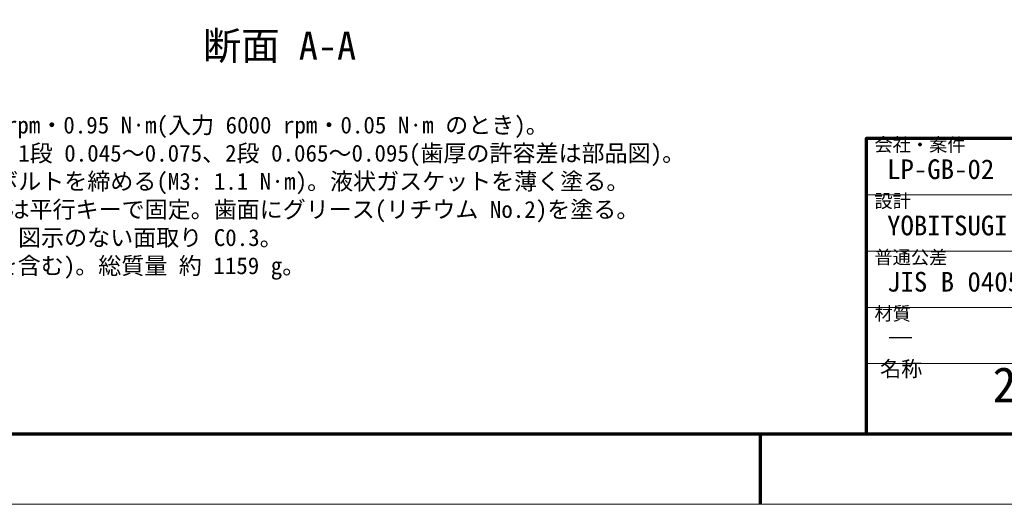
# Model space of a CAD drawing. Header units: millimetres. Extents: x 0 to 420, y 0 to 297.
# Tile 2 of 6: x 110 to 250, y 0 to 69. Entities that reach past the tile are written whole.
import ezdxf
from ezdxf.enums import TextEntityAlignment as Align

# ---------------------------------------------------------------- set-up
doc = ezdxf.new("R2010")
doc.units = ezdxf.units.MM
for name, color, linetype, lineweight in [('BORDER', 7, 'Continuous', 70), ('TEXT', 7, 'Continuous', 20), ('THIN', 7, 'Continuous', 20)]:
    doc.layers.add(name, color=color, linetype=linetype, lineweight=lineweight)
doc.styles.add('JP', font='msgothic.ttc')

msp = doc.modelspace()

# ---------------------------------------------------------------- linework, layer by layer
at = {"layer": 'BORDER'}
msp.add_line((215, 0), (215, 10), dxfattribs=at)
for points in [[(20, 10), (410, 10), (410, 287), (20, 287)], [(230, 10), (410, 10), (410, 52), (230, 52)]]:
    msp.add_lwpolyline(points, close=True, dxfattribs=at)
at = {"layer": 'THIN'}
for p, q in [((230, 44), (410, 44)), ((230, 36), (410, 36)), ((230, 28), (410, 28)), ((230, 20), (410, 20))]:
    msp.add_line(p, q, dxfattribs=at)
msp.add_lwpolyline([(0, 0), (420, 0), (420, 297), (0, 297)], close=True, dxfattribs=at)

# ---------------------------------------------------------------- texts
at = {"layer": 'TEXT', "style": 'JP'}
msp.add_text('断面 A-A', height=4, dxfattribs=at).set_placement((146.6, 62), align=Align.BOTTOM_CENTER)
for s, height, p in [('1. 減速比 i = 96/20 × 75/18 = 20.000。出力 300.0 rpm・0.95 N·m(入力 6000 rpm・0.05 N·m のとき)。', 2.4, (26, 52)), ('会社・案件', 1.9, (231.2, 49.6)), ('2. 円周方向のバックラッシ(中心距離の許容差を含む): 1段 0.045〜0.075、2段 0.065〜0.095(歯厚の許容差は部品図)。', 2.4, (26, 48)), ('LP-GB-02', 2.8, (233, 45.4)), ('3. 合わせ面はノックピン(品番15)で位置を決めてからボルトを締める(M3: 1.1 N·m)。液状ガスケットを薄く塗る。', 2.4, (26, 44)), ('4. 歯車1・3 は Dカット+止めねじ(品番18)、歯車2・4 は平行キーで固定。歯面にグリース(リチウム No.2)を塗る。', 2.4, (26, 40)), ('設計', 1.9, (231.2, 41.6)), ('YOBITSUGI AI', 2.8, (233, 37.4)), ('5. 軸受は外輪 H7(すきまばめ)・内輪 k5(しまりばめ)。図示のない面取り C0.3。', 2.4, (26, 36)), ('6. 外形 182.4 × 114.4 × 73(取付けフランジ・軸端を含む)。総質量 約 1159 g。', 2.4, (26, 32)), ('普通公差', 1.9, (231.2, 33.6)), ('JIS B 0405-m', 2.8, (233, 29.4)), ('材質', 1.9, (231.2, 25.6)), ('―', 2.8, (233, 21.4)), ('名称', 2.2, (232, 17.5)), ('2段平歯車減速機 組立図', 5, (248, 13))]:
    msp.add_text(s, height=height, dxfattribs=at).set_placement(p, align=Align.BOTTOM_LEFT)

doc.saveas('drawing.dxf')
